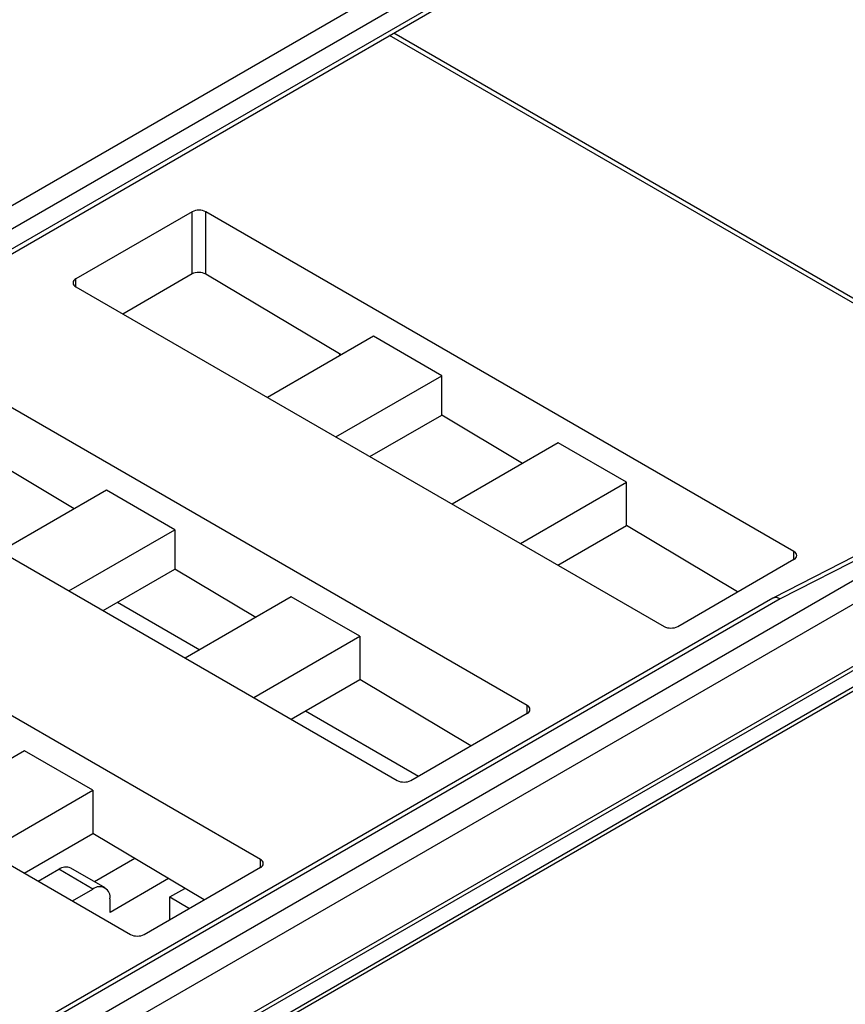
# Model space of a CAD drawing. Header units: millimetres. Extents: x 0 to 594, y 0 to 420.
# Tile 92 of 94: x 548 to 565, y 367 to 387. Entities that reach past the tile are written whole.
import ezdxf

# ---------------------------------------------------------------- set-up
doc = ezdxf.new("R2010")
doc.units = ezdxf.units.MM

msp = doc.modelspace()

# ---------------------------------------------------------------- linework, layer by layer
at = {"color": 7, "linetype": 'Continuous', "lineweight": 25}
for p, q in [((520.497, 367.454), (556.729, 388.37)), ((556.941, 388.003), (520.709, 367.087)), ((503.798, 356.814), (556.879, 387.457)), ((503.927, 356.99), (556.941, 387.595)), ((570.076, 378.624), (555.827, 386.85)), ((570.164, 378.675), (555.915, 386.901)), ((551.744, 383.206), (549.34, 381.818)), ((551.744, 381.922), (551.744, 383.206)), ((564.189, 376.185), (552.027, 383.206)), ((552.027, 381.919), (552.027, 383.206)), ((551.744, 381.922), (550.311, 381.094)), ((554.823, 380.248), (552.027, 381.919)), ((549.34, 381.655), (549.34, 381.818)), ((549.34, 381.655), (561.502, 374.634)), ((555.492, 380.634), (553.3, 379.369)), ((556.906, 379.818), (555.492, 380.634)), ((554.79, 380.268), (554.79, 380.23)), ((558.674, 373.001), (546.511, 380.022)), ((554.714, 378.553), (556.906, 379.818)), ((556.906, 379.004), (556.906, 379.818)), ((523.558, 351.423), (571.189, 378.92)), ((555.419, 378.145), (556.906, 379.004)), ((558.576, 378.006), (556.906, 379.004)), ((549.307, 377.064), (546.511, 378.735)), ((571.401, 378.553), (523.77, 351.056)), ((543.824, 378.471), (555.987, 371.45)), ((559.31, 378.43), (557.118, 377.165)), ((560.724, 377.614), (559.31, 378.43)), ((549.976, 377.45), (547.784, 376.185)), ((551.39, 376.634), (549.976, 377.45)), ((558.532, 376.348), (560.724, 377.614)), ((560.724, 376.722), (560.724, 377.614)), ((523.276, 349.489), (571.401, 377.271)), ((571.373, 377.165), (523.247, 349.383)), ((567.497, 377.136), (563.763, 375.224)), ((567.634, 377.114), (563.9, 375.202)), ((553.158, 369.817), (540.996, 376.838)), ((549.198, 375.369), (551.39, 376.634)), ((551.39, 376.634), (551.39, 375.82)), ((559.304, 375.903), (560.724, 376.722)), ((563.023, 375.349), (560.724, 376.722)), ((570.942, 376.486), (522.411, 348.47)), ((522.534, 348.63), (570.97, 376.592)), ((561.785, 374.634), (564.189, 376.022)), ((564.189, 376.022), (564.189, 376.185)), ((549.904, 374.961), (551.39, 375.82)), ((553.06, 374.822), (551.39, 375.82)), ((563.75, 375.217), (529.923, 355.689)), ((563.9, 375.202), (530.073, 355.674)), ((538.309, 375.287), (550.471, 368.266)), ((553.795, 375.246), (551.603, 373.981)), ((555.209, 374.43), (553.795, 375.246)), ((550.204, 375.135), (551.903, 374.154)), ((553.017, 373.164), (555.209, 374.43)), ((555.209, 374.43), (555.209, 373.538)), ((553.789, 372.719), (555.209, 373.538)), ((557.508, 372.165), (555.209, 373.538)), ((558.674, 372.838), (558.674, 373.001)), ((554.089, 372.892), (556.428, 371.542)), ((556.269, 371.45), (558.674, 372.838)), ((548.279, 372.062), (546.087, 370.797)), ((549.693, 371.246), (548.279, 372.062)), ((547.501, 369.98), (549.693, 371.246)), ((549.693, 371.246), (549.693, 370.354)), ((548.273, 369.535), (549.693, 370.354)), ((551.992, 368.981), (549.693, 370.354)), ((550.563, 369.835), (549.728, 369.353)), ((553.158, 369.654), (553.158, 369.817)), ((548.562, 369.368), (548.986, 369.613)), ((549.693, 369.204), (548.986, 369.613)), ((549.943, 369.229), (549.236, 369.637)), ((550.754, 368.266), (553.158, 369.654)), ((551.258, 369.42), (550.047, 368.721)), ((549.269, 368.96), (549.693, 369.204)), ((551.284, 369.041), (551.593, 369.219)), ((550.047, 368.721), (550.047, 369)), ((551.284, 369.041), (551.69, 368.806)), ((551.284, 368.572), (551.284, 369.041))]:
    msp.add_line(p, q, dxfattribs=at)
for centre, radius, start, end in [((551.885, 382.933), 0.307, 62.6097, 117.3903), ((549.371, 381.737), 0.0873, 110.7834, 249.2166), ((564.158, 376.103), 0.0873, 290.7834, 69.2166), ((563.812, 375.079), 0.151, 54.3824, 114.3071), ((563.9, 374.957), 0.3, 117.1095, 119.9973), ((563.812, 375.095), 0.138, 50.6348, 111.0165), ((561.643, 374.907), 0.307, 242.6097, 297.3903), ((558.643, 372.919), 0.0873, 290.7834, 69.2166), ((556.128, 371.723), 0.307, 242.6097, 297.3903), ((553.127, 369.735), 0.0873, 290.7834, 69.2166), ((549.133, 369.408), 0.251, 65.6929, 125.6176), ((549.831, 369.035), 0.218, 350.786, 129.2033), ((550.613, 368.539), 0.307, 242.6097, 297.3903)]:
    msp.add_arc(centre, radius, start, end, dxfattribs=at)
msp.add_ellipse((551.885, 381.837), major_axis=(0.2, -0.003), ratio=0.587275, start_param=0.794433, end_param=2.36523, dxfattribs=at)

doc.saveas('drawing.dxf')
